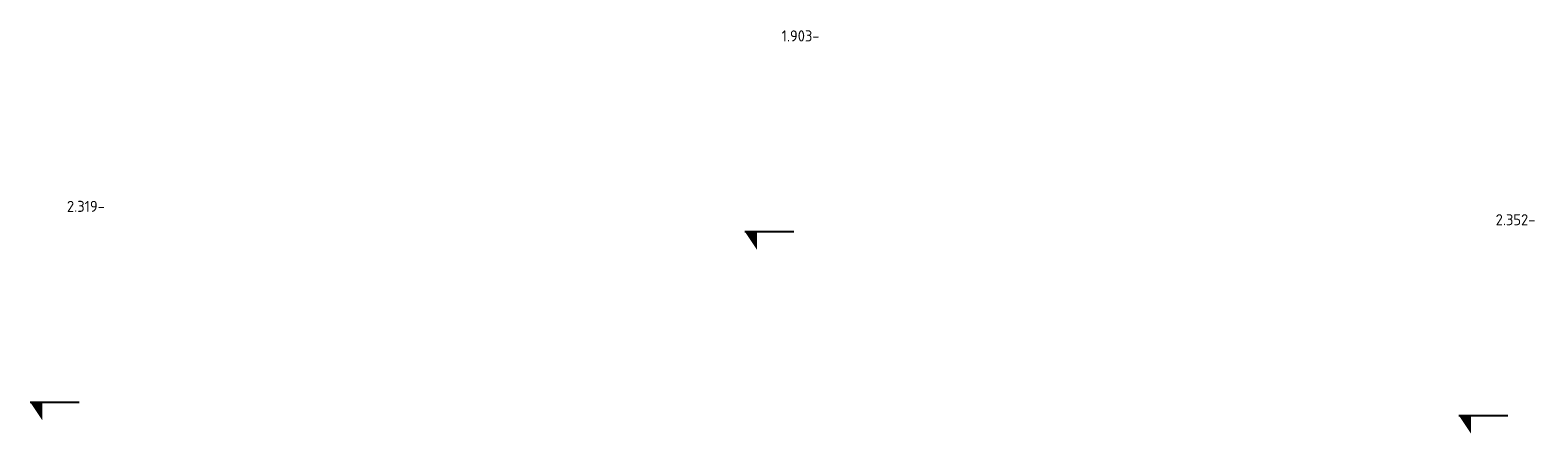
# Model space of a CAD drawing. Extents: x 102676 to 106538, y 417474 to 420545.
# Tile 80 of 112: x 104620.663 to 104624.351, y 418386.093 to 418387.08. Entities that reach past the tile are written whole.
import ezdxf

# ---------------------------------------------------------------- set-up
doc = ezdxf.new("R2010")
doc.units = 0
doc.layers.get('0').update_dxf_attribs({"lineweight": 25})
doc.layers.add('X-XX-AL-PEILMAAT-SD @ 0.1', color=7, linetype='Continuous', lineweight=25)
doc.styles.add('NLCS-ISO', font='NLCS-ISO.ttf')

# ---------------------------------------------------------------- blocks, each defined once
blk = doc.blocks.new('SAL-PEILMAAT_INFRACAD_H01-SOD')
blk.add_line((-2, 3), (6, 3))
blk.add_solid([(-2, 3), (0, 3), (0, 0)])
at = {"style": 'NLCS-ISO'}
blk.add_attdef('...', (0.4, 3.4), '', height=1.8, dxfattribs=at)

msp = doc.modelspace()

# ---------------------------------------------------------------- block references
at = {"layer": 'X-XX-AL-PEILMAAT-SD @ 0.1'}
ref = msp.add_blockref('SAL-PEILMAAT_INFRACAD_H01-SOD', (104622.4415, 418386.5427, 0.1111), dxfattribs=dict(at, xscale=0.015, yscale=0.015, zscale=0.01))
ref.add_attrib('...', '1.903-', (104622.5015, 418387.0527, 0.1111), dxfattribs={"layer": '0', "height": 0.027, "style": 'NLCS-ISO'})
ref = msp.add_blockref('SAL-PEILMAAT_INFRACAD_H01-SOD', (104620.6934, 418386.1259, 0.1111), dxfattribs=dict(at, xscale=0.015, yscale=0.015, zscale=0.01))
ref.add_attrib('...', '2.319-', (104620.7534, 418386.6359, 0.1111), dxfattribs={"layer": '0', "height": 0.027, "style": 'NLCS-ISO'})
ref = msp.add_blockref('SAL-PEILMAAT_INFRACAD_H01-SOD', (104620.6934, 418386.1259, 0.1111), dxfattribs=dict(at, xscale=0.015, yscale=0.015, zscale=0.01))
ref.add_attrib('...', '2.319-', (104620.7534, 418386.6359, 0.1111), dxfattribs={"layer": '0', "height": 0.027, "style": 'NLCS-ISO'})
ref = msp.add_blockref('SAL-PEILMAAT_INFRACAD_H01-SOD', (104624.1882, 418386.0932, 0.1111), dxfattribs=dict(at, xscale=0.015, yscale=0.015, zscale=0.01))
ref.add_attrib('...', '2.352-', (104624.2482, 418386.6032, 0.1111), dxfattribs={"layer": '0', "height": 0.027, "style": 'NLCS-ISO'})

doc.saveas('drawing.dxf')
